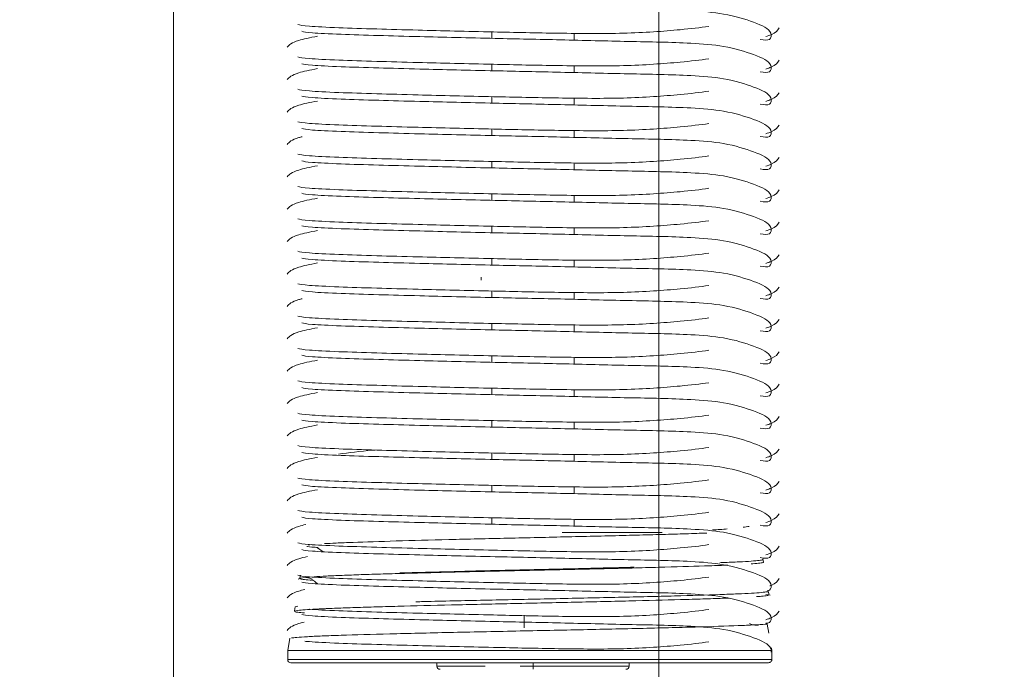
# Model space of a CAD drawing. Header units: millimetres. Extents: x 16720 to 74016, y 25810 to 81213.
# Tile 54 of 256: x 32332 to 32363, y 30579 to 30599. Entities that reach past the tile are written whole.
import ezdxf

# ---------------------------------------------------------------- set-up
doc = ezdxf.new("R2010")
doc.units = ezdxf.units.MM
doc.linetypes.add('DASHDOTX2', pattern=[50.8, 25.4, -12.7, 0, -12.7])
for name, color, linetype, lineweight in [('_OŚ', 165, 'DASHDOTX2', 9), ('_STOLARKA', 150, 'Continuous', 18), ('_WIDOKOWE', 252, 'Continuous', 9), ('_WYMIAR', 151, 'Continuous', 9), ('_WYPOSAŻENIE', 157, 'Continuous', 5)]:
    doc.layers.add(name, color=color, linetype=linetype, lineweight=lineweight)

# ---------------------------------------------------------------- blocks, each defined once
blk = doc.blocks.new('rampa załadunkowa')
at = {"layer": '_WIDOKOWE'}
for points in [[(-100, 0), (100, 0), (100, -40), (-100, -40)], [(100, -40), (-100, -40), (-100, -285), (100, -285)]]:
    blk.add_lwpolyline(points, close=True, dxfattribs=at)
blk = doc.blocks.new('brama 3m')
at = {"layer": '_STOLARKA'}
blk.add_lwpolyline([(150, -5), (-150, -5), (-150, 0), (150, 0)], close=True, dxfattribs=at)
at = {"layer": '_WYPOSAŻENIE', "linetype": 'Continuous'}
for p, q in [((21.791, -23.346), (21.791, -8.625)), ((21.891, -23.474), (21.891, -8.525)), ((21.891, -8.525), (22.171, -8.525)), ((22.171, -23.474), (22.171, -8.525)), ((22.171, -8.525), (22.548, -8.589)), ((23.393, -8.732), (23.519, -8.753)), ((24.403, -8.903), (24.501, -8.919)), ((21.691, -13.13), (21.791, -13.13)), ((21.691, -13.13), (21.691, -14.623)), ((26.069, -14.83), (26.269, -14.83)), ((27.069, -14.83), (27.269, -14.83)), ((28.069, -14.83), (28.269, -14.83)), ((29.069, -14.83), (29.269, -14.83)), ((30.069, -14.83), (30.269, -14.83)), ((31.069, -14.83), (31.269, -14.83)), ((32.069, -14.83), (32.269, -14.83)), ((33.069, -14.83), (33.269, -14.83)), ((34.069, -14.83), (34.269, -14.83)), ((35.069, -14.83), (35.269, -14.83)), ((36.069, -14.83), (36.269, -14.83)), ((37.069, -14.83), (37.269, -14.83)), ((38.069, -14.83), (38.269, -14.83)), ((39.069, -14.83), (39.269, -14.83)), ((40.069, -14.83), (40.269, -14.83)), ((41.069, -14.83), (41.269, -14.83)), ((21.691, -15.7), (21.691, -16.1)), ((21.591, -16.1), (21.691, -16.1)), ((21.691, -16.1), (21.791, -16.1)), ((21.691, -16.1), (21.691, -19.07)), ((23.265, -15.823), (22.876, -15.823)), ((25.811, -20.089), (25.811, -16.996)), ((26.228, -17.37), (26.013, -17.37)), ((27.228, -17.37), (27.013, -17.37)), ((28.228, -17.37), (28.013, -17.37)), ((29.228, -17.37), (29.013, -17.37)), ((30.228, -17.37), (30.013, -17.37)), ((31.228, -17.37), (31.013, -17.37)), ((32.228, -17.37), (32.013, -17.37)), ((33.228, -17.37), (33.013, -17.37)), ((34.228, -17.37), (34.013, -17.37)), ((35.228, -17.37), (35.013, -17.37)), ((36.228, -17.37), (36.013, -17.37)), ((37.228, -17.37), (37.013, -17.37)), ((38.228, -17.37), (38.013, -17.37)), ((39.228, -17.37), (39.013, -17.37)), ((40.228, -17.37), (40.013, -17.37)), ((41.228, -17.37), (41.013, -17.37)), ((21.691, -19.07), (21.791, -19.07)), ((22.989, -23.331), (22.71, -23.38)), ((23.901, -23.285), (23.878, -23.417)), ((23.997, -23.366), (23.905, -23.382)), ((24.997, -23.197), (24.901, -23.213)), ((22.171, -23.474), (21.891, -23.474)), ((22.255, -23.459), (22.171, -23.474))]:
    blk.add_line(p, q, dxfattribs=at)
for centre, radius, start, end in [((21.891, -8.625), 0.1, 90, 180), ((23.906, -9.064), 0.519, 334.865, 355.9927), ((23.906, -9.064), 0.519, 15.0866, 24.5327), ((23.917, -9.053), 0.495, 310.3474, 334.2086), ((21.691, -13.23), 0.1, 90, 180), ((21.691, -18.97), 0.1, 180, 270)]:
    blk.add_arc(centre, radius, start, end, dxfattribs=at)
for points, knots in [([(22.794, -8.512), (22.869, -8.57), (22.948, -8.652), (23.034, -8.972), (23.049, -9.033)], [0, 0, 0, 0, 0.1038127, 0.1253083, 0.1253083, 0.1253083, 0.1253083]), ([(23.794, -8.512), (23.869, -8.57), (23.95, -8.654), (24.038, -8.985), (24.055, -9.055)], [0, 0, 0, 0, 0.1038127, 0.1278558, 0.1278558, 0.1278558, 0.1278558]), ([(24.794, -8.512), (24.869, -8.57), (24.955, -8.66), (25.05, -9.032), (25.073, -9.136)], [0, 0, 0, 0, 0.1038127, 0.1366734, 0.1366734, 0.1366734, 0.1366734]), ([(25.794, -8.512), (25.869, -8.57), (25.952, -8.656), (26.042, -9.001), (26.061, -9.083)], [0, 0, 0, 0, 0.1038127, 0.1309417, 0.1309417, 0.1309417, 0.1309417]), ([(26.794, -8.512), (26.869, -8.57), (26.974, -8.679), (27.091, -9.205), (27.135, -9.447)], [0, 0, 0, 0, 0.1038127, 0.1660918, 0.1660918, 0.1660918, 0.1660918]), ([(27.794, -8.512), (27.869, -8.57), (27.974, -8.679), (28.091, -9.205), (28.135, -9.447)], [0, 0, 0, 0, 0.1038127, 0.1660918, 0.1660918, 0.1660918, 0.1660918]), ([(28.794, -8.512), (28.869, -8.57), (28.974, -8.679), (29.091, -9.205), (29.135, -9.447)], [0, 0, 0, 0, 0.1038127, 0.1660918, 0.1660918, 0.1660918, 0.1660918]), ([(29.794, -8.512), (29.869, -8.57), (29.974, -8.679), (30.091, -9.205), (30.135, -9.447)], [0, 0, 0, 0, 0.1038127, 0.1660918, 0.1660918, 0.1660918, 0.1660918]), ([(30.794, -8.512), (30.869, -8.57), (30.974, -8.679), (31.091, -9.205), (31.135, -9.447)], [0, 0, 0, 0, 0.1038127, 0.1660918, 0.1660918, 0.1660918, 0.1660918]), ([(31.794, -8.512), (31.869, -8.57), (31.974, -8.679), (32.091, -9.205), (32.135, -9.447)], [0, 0, 0, 0, 0.1038127, 0.1660918, 0.1660918, 0.1660918, 0.1660918]), ([(32.794, -8.512), (32.869, -8.57), (32.943, -8.647), (33.023, -8.932), (33.033, -8.967)], [0, 0, 0, 0, 0.1038127, 0.1172107, 0.1172107, 0.1172107, 0.1172107]), ([(33.794, -8.512), (33.869, -8.57), (33.974, -8.679), (34.091, -9.205), (34.135, -9.447)], [0, 0, 0, 0, 0.1038127, 0.1660918, 0.1660918, 0.1660918, 0.1660918]), ([(34.794, -8.512), (34.869, -8.57), (34.974, -8.679), (35.091, -9.205), (35.135, -9.447)], [0, 0, 0, 0, 0.1038127, 0.1660918, 0.1660918, 0.1660918, 0.1660918]), ([(35.794, -8.512), (35.869, -8.57), (35.974, -8.679), (36.091, -9.205), (36.135, -9.447)], [0, 0, 0, 0, 0.1038127, 0.1660918, 0.1660918, 0.1660918, 0.1660918]), ([(36.794, -8.512), (36.869, -8.57), (36.974, -8.679), (37.091, -9.205), (37.135, -9.447)], [0, 0, 0, 0, 0.1038127, 0.1660918, 0.1660918, 0.1660918, 0.1660918]), ([(37.794, -8.512), (37.869, -8.57), (37.943, -8.647), (38.023, -8.932), (38.033, -8.967)], [0, 0, 0, 0, 0.1038127, 0.1172107, 0.1172107, 0.1172107, 0.1172107]), ([(38.794, -8.512), (38.869, -8.57), (38.974, -8.679), (39.091, -9.205), (39.135, -9.447)], [0, 0, 0, 0, 0.1038127, 0.1660918, 0.1660918, 0.1660918, 0.1660918]), ([(39.794, -8.512), (39.869, -8.57), (39.974, -8.679), (40.091, -9.205), (40.135, -9.447)], [0, 0, 0, 0, 0.1038127, 0.1660918, 0.1660918, 0.1660918, 0.1660918]), ([(40.794, -8.512), (40.869, -8.57), (40.974, -8.679), (41.091, -9.205), (41.135, -9.447)], [0, 0, 0, 0, 0.1038127, 0.1660918, 0.1660918, 0.1660918, 0.1660918]), ([(22.989, -23.331), (22.982, -23.251), (22.975, -23.148), (22.96, -22.894), (22.953, -22.743), (22.931, -22.225), (22.916, -21.802), (22.895, -21.05), (22.887, -20.781), (22.873, -20.22), (22.866, -19.926), (22.851, -19.311), (22.844, -18.988), (22.829, -18.331), (22.822, -17.997), (22.808, -17.317), (22.8, -16.971), (22.786, -16.268), (22.779, -15.918), (22.764, -15.223), (22.757, -14.879), (22.742, -14.194), (22.735, -13.853), (22.721, -13.196), (22.714, -12.878), (22.699, -12.263), (22.692, -11.963), (22.67, -11.11), (22.656, -10.61), (22.634, -9.961), (22.627, -9.764), (22.613, -9.416), (22.606, -9.264), (22.591, -9.003), (22.584, -8.893), (22.57, -8.737), (22.564, -8.683), (22.558, -8.646)], [0, 0, 0, 0, 0.03125, 0.03125, 0.0625, 0.0625, 0.125, 0.125, 0.15625, 0.15625, 0.1875, 0.1875, 0.21875, 0.21875, 0.25, 0.25, 0.28125, 0.28125, 0.3125, 0.3125, 0.34375, 0.34375, 0.375, 0.375, 0.40625, 0.40625, 0.4375, 0.4375, 0.5, 0.5, 0.53125, 0.53125, 0.5625, 0.5625, 0.59375, 0.59375, 0.6203289, 0.6203289, 0.6203289, 0.6203289]), ([(23.332, -9.043), (23.339, -8.959), (23.345, -8.892), (23.356, -8.802), (23.362, -8.772), (23.367, -8.753)], [0.07862897, 0.07862897, 0.07862897, 0.07862897, 0.0859375, 0.0859375, 0.0916913, 0.0916913, 0.0916913, 0.0916913]), ([(23.382, -8.73), (23.392, -8.737), (23.403, -8.789), (23.42, -8.95), (23.427, -9.034), (23.44, -9.239), (23.447, -9.359), (23.461, -9.635), (23.468, -9.791), (23.482, -10.14), (23.488, -10.33), (23.502, -10.738), (23.509, -10.956), (23.523, -11.42), (23.53, -11.669), (23.55, -12.444), (23.564, -12.996), (23.585, -13.879), (23.591, -14.183), (23.605, -14.791), (23.612, -15.098), (23.632, -16.026), (23.647, -16.662), (23.667, -17.581), (23.674, -17.884), (23.688, -18.48), (23.695, -18.777), (23.715, -19.633), (23.729, -20.163), (23.75, -20.896), (23.757, -21.129), (23.77, -21.561), (23.777, -21.762), (23.787, -22.015), (23.789, -22.082), (23.792, -22.146)], [0.097556, 0.097556, 0.097556, 0.097556, 0.109375, 0.109375, 0.1171875, 0.1171875, 0.125, 0.125, 0.1328125, 0.1328125, 0.140625, 0.140625, 0.1484375, 0.1484375, 0.15625, 0.15625, 0.171875, 0.171875, 0.1796875, 0.1796875, 0.1875, 0.1875, 0.203125, 0.203125, 0.2109375, 0.2109375, 0.21875, 0.21875, 0.234375, 0.234375, 0.2421875, 0.2421875, 0.25, 0.25, 0.2528903, 0.2528903, 0.2528903, 0.2528903]), ([(23.537, -8.84), (23.531, -8.8), (23.525, -8.773), (23.52, -8.761), (23.52, -8.761), (23.52, -8.761)], [0.821974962, 0.821974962, 0.821974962, 0.821974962, 0.828125, 0.828125, 0.828127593, 0.828127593, 0.828127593, 0.828127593]), ([(23.286, -8.963), (23.269, -9.02), (23.242, -9.148), (23.195, -10.063), (23.158, -11.243), (23.116, -12.824), (23.069, -14.767), (23.024, -17.005), (22.968, -19.127), (22.947, -20.722), (22.843, -22.077), (22.548, -23.004), (22.347, -23.44), (22.158, -23.458), (22.123, -23.451)], [0.0012472, 0.0012472, 0.0012472, 0.0012472, 0.0974026, 0.1862933, 0.2634889, 0.3317397, 0.4390534, 0.5275024, 0.6217193, 0.7212039, 0.7786993, 0.8456033, 0.9199707, 0.9396248, 0.9396248, 0.9396248, 0.9396248]), ([(22.44, -21.526), (22.399, -21.259), (22.314, -20.497), (22.204, -18.965), (22.223, -16.938), (22.271, -14.705), (22.317, -12.773), (22.36, -11.185), (22.398, -9.993), (22.434, -9.307), (22.454, -9.095), (22.458, -9.054)], [0.2044578, 0.2044578, 0.2044578, 0.2044578, 0.2654214, 0.3635229, 0.4584069, 0.5482707, 0.6585292, 0.7285227, 0.8078598, 0.8993998, 0.9266479, 0.9266479, 0.9266479, 0.9266479]), ([(24.286, -8.963), (24.269, -9.02), (24.242, -9.148), (24.195, -10.063), (24.158, -11.243), (24.116, -12.824), (24.069, -14.767), (24.024, -17.005), (23.968, -19.127), (23.947, -20.722), (23.843, -22.077), (23.548, -23.004), (23.321, -23.495), (23.031, -23.447), (23.016, -23.331), (23.018, -23.284)], [0.0012472, 0.0012472, 0.0012472, 0.0012472, 0.0974026, 0.1862933, 0.2634889, 0.3317397, 0.4390534, 0.5275024, 0.6217193, 0.7212039, 0.7786993, 0.8456033, 0.9199707, 0.9597928, 0.9791957, 0.9791957, 0.9791957, 0.9791957]), ([(25.286, -8.963), (25.269, -9.02), (25.242, -9.148), (25.195, -10.063), (25.158, -11.243), (25.116, -12.824), (25.069, -14.767), (25.024, -17.005), (24.968, -19.127), (24.947, -20.722), (24.843, -22.077), (24.548, -23.004), (24.321, -23.495), (24.05, -23.45), (24.023, -23.361), (24.02, -23.339)], [0.0012472, 0.0012472, 0.0012472, 0.0012472, 0.0974026, 0.1862933, 0.2634889, 0.3317397, 0.4390534, 0.5275024, 0.6217193, 0.7212039, 0.7786993, 0.8456033, 0.9199707, 0.9597928, 0.9708553, 0.9708553, 0.9708553, 0.9708553]), ([(24.44, -21.526), (24.399, -21.259), (24.314, -20.497), (24.204, -18.965), (24.223, -16.938), (24.271, -14.705), (24.317, -12.773), (24.36, -11.185), (24.398, -9.993), (24.447, -9.053), (24.477, -8.909), (24.496, -8.839)], [0.2044578, 0.2044578, 0.2044578, 0.2044578, 0.2654214, 0.3635229, 0.4584069, 0.5482707, 0.6585292, 0.7285227, 0.8078598, 0.8993998, 1, 1, 1, 1]), ([(24.343, -9.26), (24.344, -9.246), (24.345, -9.231), (24.353, -9.125), (24.36, -9.053), (24.374, -8.95), (24.381, -8.918), (24.395, -8.894), (24.402, -8.903), (24.423, -8.99), (24.436, -9.127), (24.458, -9.451), (24.465, -9.58), (24.478, -9.869), (24.485, -10.031), (24.499, -10.389), (24.506, -10.585), (24.521, -11.011), (24.527, -11.237), (24.541, -11.713), (24.548, -11.964), (24.562, -12.49), (24.57, -12.768), (24.59, -13.617), (24.604, -14.209), (24.633, -15.448), (24.646, -16.071), (24.668, -17.002), (24.675, -17.315), (24.689, -17.926), (24.696, -18.224), (24.71, -18.808), (24.717, -19.093), (24.731, -19.649), (24.738, -19.919), (24.759, -20.683), (24.773, -21.14), (24.794, -21.755), (24.802, -21.946), (24.809, -22.117)], [0.4597538, 0.4597538, 0.4597538, 0.4597538, 0.4609375, 0.4609375, 0.46875, 0.46875, 0.4765625, 0.4765625, 0.484375, 0.484375, 0.5, 0.5, 0.5078125, 0.5078125, 0.515625, 0.515625, 0.5234375, 0.5234375, 0.53125, 0.53125, 0.5390625, 0.5390625, 0.546875, 0.546875, 0.5625, 0.5625, 0.578125, 0.578125, 0.5859375, 0.5859375, 0.59375, 0.59375, 0.6015625, 0.6015625, 0.609375, 0.609375, 0.625, 0.625, 0.6331074, 0.6331074, 0.6331074, 0.6331074]), ([(26.286, -8.963), (26.269, -9.02), (26.242, -9.148), (26.195, -10.063), (26.158, -11.243), (26.116, -12.824), (26.069, -14.767), (26.024, -17.005), (25.968, -19.127), (25.947, -20.722), (25.843, -22.077), (25.548, -23.004), (25.321, -23.495), (24.986, -23.44), (25.02, -23.237), (25.038, -23.112)], [0.0012472, 0.0012472, 0.0012472, 0.0012472, 0.0974026, 0.1862933, 0.2634889, 0.3317397, 0.4390534, 0.5275024, 0.6217193, 0.7212039, 0.7786993, 0.8456033, 0.9199707, 0.9597928, 1, 1, 1, 1]), ([(25.44, -21.526), (25.399, -21.259), (25.314, -20.497), (25.204, -18.965), (25.223, -16.938), (25.271, -14.705), (25.317, -12.773), (25.36, -11.185), (25.398, -9.993), (25.447, -9.053), (25.477, -8.909), (25.496, -8.839)], [0.2044578, 0.2044578, 0.2044578, 0.2044578, 0.2654214, 0.3635229, 0.4584069, 0.5482707, 0.6585292, 0.7285227, 0.8078598, 0.8993998, 1, 1, 1, 1]), ([(25.35, -9.465), (25.361, -9.313), (25.371, -9.205), (25.383, -9.133), (25.384, -9.127), (25.385, -9.12)], [0.8322297, 0.8322297, 0.8322297, 0.8322297, 0.84375, 0.84375, 0.84509222, 0.84509222, 0.84509222, 0.84509222]), ([(27.286, -8.963), (27.269, -9.02), (27.242, -9.148), (27.195, -10.063), (27.158, -11.243), (27.116, -12.824), (27.069, -14.767), (27.024, -17.005), (26.968, -19.127), (26.947, -20.722), (26.843, -22.077), (26.548, -23.004), (26.321, -23.495), (25.986, -23.44), (26.02, -23.237), (26.038, -23.112)], [0.0012472, 0.0012472, 0.0012472, 0.0012472, 0.0974026, 0.1862933, 0.2634889, 0.3317397, 0.4390534, 0.5275024, 0.6217193, 0.7212039, 0.7786993, 0.8456033, 0.9199707, 0.9597928, 1, 1, 1, 1]), ([(26.44, -21.526), (26.399, -21.259), (26.314, -20.497), (26.204, -18.965), (26.223, -16.938), (26.271, -14.705), (26.317, -12.773), (26.36, -11.185), (26.398, -9.993), (26.447, -9.053), (26.477, -8.909), (26.496, -8.839)], [0.2044578, 0.2044578, 0.2044578, 0.2044578, 0.2654214, 0.3635229, 0.4584069, 0.5482707, 0.6585292, 0.7285227, 0.8078598, 0.8993998, 1, 1, 1, 1]), ([(28.286, -8.963), (28.269, -9.02), (28.242, -9.148), (28.195, -10.063), (28.158, -11.243), (28.116, -12.824), (28.069, -14.767), (28.024, -17.005), (27.968, -19.127), (27.947, -20.722), (27.843, -22.077), (27.548, -23.004), (27.321, -23.495), (26.986, -23.44), (27.02, -23.237), (27.038, -23.112)], [0.0012472, 0.0012472, 0.0012472, 0.0012472, 0.0974026, 0.1862933, 0.2634889, 0.3317397, 0.4390534, 0.5275024, 0.6217193, 0.7212039, 0.7786993, 0.8456033, 0.9199707, 0.9597928, 1, 1, 1, 1]), ([(27.44, -21.526), (27.399, -21.259), (27.314, -20.497), (27.204, -18.965), (27.223, -16.938), (27.271, -14.705), (27.317, -12.773), (27.36, -11.185), (27.398, -9.993), (27.447, -9.053), (27.477, -8.909), (27.496, -8.839)], [0.2044578, 0.2044578, 0.2044578, 0.2044578, 0.2654214, 0.3635229, 0.4584069, 0.5482707, 0.6585292, 0.7285227, 0.8078598, 0.8993998, 1, 1, 1, 1]), ([(29.286, -8.963), (29.269, -9.02), (29.242, -9.148), (29.195, -10.063), (29.158, -11.243), (29.116, -12.824), (29.069, -14.767), (29.024, -17.005), (28.968, -19.127), (28.947, -20.722), (28.843, -22.077), (28.548, -23.004), (28.321, -23.495), (27.986, -23.44), (28.02, -23.237), (28.038, -23.112)], [0.0012472, 0.0012472, 0.0012472, 0.0012472, 0.0974026, 0.1862933, 0.2634889, 0.3317397, 0.4390534, 0.5275024, 0.6217193, 0.7212039, 0.7786993, 0.8456033, 0.9199707, 0.9597928, 1, 1, 1, 1]), ([(28.44, -21.526), (28.399, -21.259), (28.314, -20.497), (28.204, -18.965), (28.223, -16.938), (28.271, -14.705), (28.317, -12.773), (28.36, -11.185), (28.398, -9.993), (28.447, -9.053), (28.477, -8.909), (28.496, -8.839)], [0.2044578, 0.2044578, 0.2044578, 0.2044578, 0.2654214, 0.3635229, 0.4584069, 0.5482707, 0.6585292, 0.7285227, 0.8078598, 0.8993998, 1, 1, 1, 1]), ([(30.286, -8.963), (30.269, -9.02), (30.242, -9.148), (30.195, -10.063), (30.158, -11.243), (30.116, -12.824), (30.069, -14.767), (30.024, -17.005), (29.968, -19.127), (29.947, -20.722), (29.843, -22.077), (29.548, -23.004), (29.321, -23.495), (28.986, -23.44), (29.02, -23.237), (29.038, -23.112)], [0.0012472, 0.0012472, 0.0012472, 0.0012472, 0.0974026, 0.1862933, 0.2634889, 0.3317397, 0.4390534, 0.5275024, 0.6217193, 0.7212039, 0.7786993, 0.8456033, 0.9199707, 0.9597928, 1, 1, 1, 1]), ([(29.44, -21.526), (29.399, -21.259), (29.314, -20.497), (29.204, -18.965), (29.223, -16.938), (29.271, -14.705), (29.317, -12.773), (29.36, -11.185), (29.398, -9.993), (29.447, -9.053), (29.477, -8.909), (29.496, -8.839)], [0.2044578, 0.2044578, 0.2044578, 0.2044578, 0.2654214, 0.3635229, 0.4584069, 0.5482707, 0.6585292, 0.7285227, 0.8078598, 0.8993998, 1, 1, 1, 1]), ([(31.286, -8.963), (31.269, -9.02), (31.242, -9.148), (31.195, -10.063), (31.158, -11.243), (31.116, -12.824), (31.069, -14.767), (31.024, -17.005), (30.968, -19.127), (30.947, -20.722), (30.843, -22.077), (30.548, -23.004), (30.321, -23.495), (29.986, -23.44), (30.02, -23.237), (30.038, -23.112)], [0.0012472, 0.0012472, 0.0012472, 0.0012472, 0.0974026, 0.1862933, 0.2634889, 0.3317397, 0.4390534, 0.5275024, 0.6217193, 0.7212039, 0.7786993, 0.8456033, 0.9199707, 0.9597928, 1, 1, 1, 1]), ([(30.44, -21.526), (30.399, -21.259), (30.314, -20.497), (30.204, -18.965), (30.223, -16.938), (30.271, -14.705), (30.317, -12.773), (30.36, -11.185), (30.398, -9.993), (30.447, -9.053), (30.477, -8.909), (30.496, -8.839)], [0.2044578, 0.2044578, 0.2044578, 0.2044578, 0.2654214, 0.3635229, 0.4584069, 0.5482707, 0.6585292, 0.7285227, 0.8078598, 0.8993998, 1, 1, 1, 1]), ([(32.286, -8.963), (32.269, -9.02), (32.242, -9.148), (32.195, -10.063), (32.158, -11.243), (32.116, -12.824), (32.069, -14.767), (32.024, -17.005), (31.968, -19.127), (31.947, -20.722), (31.843, -22.077), (31.548, -23.004), (31.321, -23.495), (30.986, -23.44), (31.02, -23.237), (31.038, -23.112)], [0.0012472, 0.0012472, 0.0012472, 0.0012472, 0.0974026, 0.1862933, 0.2634889, 0.3317397, 0.4390534, 0.5275024, 0.6217193, 0.7212039, 0.7786993, 0.8456033, 0.9199707, 0.9597928, 1, 1, 1, 1]), ([(31.44, -21.526), (31.399, -21.259), (31.314, -20.497), (31.204, -18.965), (31.223, -16.938), (31.271, -14.705), (31.317, -12.773), (31.36, -11.185), (31.398, -9.993), (31.447, -9.053), (31.477, -8.909), (31.496, -8.839)], [0.2044578, 0.2044578, 0.2044578, 0.2044578, 0.2654214, 0.3635229, 0.4584069, 0.5482707, 0.6585292, 0.7285227, 0.8078598, 0.8993998, 1, 1, 1, 1]), ([(33.286, -8.963), (33.269, -9.02), (33.242, -9.148), (33.195, -10.063), (33.158, -11.243), (33.116, -12.824), (33.069, -14.767), (33.024, -17.005), (32.968, -19.127), (32.947, -20.722), (32.843, -22.077), (32.548, -23.004), (32.321, -23.495), (31.986, -23.44), (32.02, -23.237), (32.038, -23.112)], [0.0012472, 0.0012472, 0.0012472, 0.0012472, 0.0974026, 0.1862933, 0.2634889, 0.3317397, 0.4390534, 0.5275024, 0.6217193, 0.7212039, 0.7786993, 0.8456033, 0.9199707, 0.9597928, 1, 1, 1, 1]), ([(32.44, -21.526), (32.399, -21.259), (32.314, -20.497), (32.204, -18.965), (32.223, -16.938), (32.271, -14.705), (32.317, -12.773), (32.36, -11.185), (32.398, -9.993), (32.447, -9.053), (32.477, -8.909), (32.496, -8.839)], [0.2044578, 0.2044578, 0.2044578, 0.2044578, 0.2654214, 0.3635229, 0.4584069, 0.5482707, 0.6585292, 0.7285227, 0.8078598, 0.8993998, 1, 1, 1, 1]), ([(34.286, -8.963), (34.269, -9.02), (34.242, -9.148), (34.195, -10.063), (34.158, -11.243), (34.116, -12.824), (34.069, -14.767), (34.024, -17.005), (33.968, -19.127), (33.947, -20.722), (33.843, -22.077), (33.548, -23.004), (33.321, -23.495), (32.986, -23.44), (33.02, -23.237), (33.038, -23.112)], [0.0012472, 0.0012472, 0.0012472, 0.0012472, 0.0974026, 0.1862933, 0.2634889, 0.3317397, 0.4390534, 0.5275024, 0.6217193, 0.7212039, 0.7786993, 0.8456033, 0.9199707, 0.9597928, 1, 1, 1, 1]), ([(33.44, -21.526), (33.399, -21.259), (33.314, -20.497), (33.204, -18.965), (33.223, -16.938), (33.271, -14.705), (33.317, -12.773), (33.36, -11.185), (33.398, -9.993), (33.447, -9.053), (33.477, -8.909), (33.496, -8.839)], [0.2044578, 0.2044578, 0.2044578, 0.2044578, 0.2654214, 0.3635229, 0.4584069, 0.5482707, 0.6585292, 0.7285227, 0.8078598, 0.8993998, 1, 1, 1, 1]), ([(35.286, -8.963), (35.269, -9.02), (35.242, -9.148), (35.195, -10.063), (35.158, -11.243), (35.116, -12.824), (35.069, -14.767), (35.024, -17.005), (34.968, -19.127), (34.947, -20.722), (34.843, -22.077), (34.548, -23.004), (34.321, -23.495), (33.986, -23.44), (34.02, -23.237), (34.038, -23.112)], [0.0012472, 0.0012472, 0.0012472, 0.0012472, 0.0974026, 0.1862933, 0.2634889, 0.3317397, 0.4390534, 0.5275024, 0.6217193, 0.7212039, 0.7786993, 0.8456033, 0.9199707, 0.9597928, 1, 1, 1, 1]), ([(34.44, -21.526), (34.399, -21.259), (34.314, -20.497), (34.204, -18.965), (34.223, -16.938), (34.271, -14.705), (34.317, -12.773), (34.36, -11.185), (34.398, -9.993), (34.447, -9.053), (34.477, -8.909), (34.496, -8.839)], [0.2044578, 0.2044578, 0.2044578, 0.2044578, 0.2654214, 0.3635229, 0.4584069, 0.5482707, 0.6585292, 0.7285227, 0.8078598, 0.8993998, 1, 1, 1, 1]), ([(36.286, -8.963), (36.269, -9.02), (36.242, -9.148), (36.195, -10.063), (36.158, -11.243), (36.116, -12.824), (36.069, -14.767), (36.024, -17.005), (35.968, -19.127), (35.947, -20.722), (35.843, -22.077), (35.548, -23.004), (35.321, -23.495), (34.986, -23.44), (35.02, -23.237), (35.038, -23.112)], [0.0012472, 0.0012472, 0.0012472, 0.0012472, 0.0974026, 0.1862933, 0.2634889, 0.3317397, 0.4390534, 0.5275024, 0.6217193, 0.7212039, 0.7786993, 0.8456033, 0.9199707, 0.9597928, 1, 1, 1, 1]), ([(35.44, -21.526), (35.399, -21.259), (35.314, -20.497), (35.204, -18.965), (35.223, -16.938), (35.271, -14.705), (35.317, -12.773), (35.36, -11.185), (35.398, -9.993), (35.447, -9.053), (35.477, -8.909), (35.496, -8.839)], [0.2044578, 0.2044578, 0.2044578, 0.2044578, 0.2654214, 0.3635229, 0.4584069, 0.5482707, 0.6585292, 0.7285227, 0.8078598, 0.8993998, 1, 1, 1, 1]), ([(37.286, -8.963), (37.269, -9.02), (37.242, -9.148), (37.195, -10.063), (37.158, -11.243), (37.116, -12.824), (37.069, -14.767), (37.024, -17.005), (36.968, -19.127), (36.947, -20.722), (36.843, -22.077), (36.548, -23.004), (36.321, -23.495), (35.986, -23.44), (36.02, -23.237), (36.038, -23.112)], [0.0012472, 0.0012472, 0.0012472, 0.0012472, 0.0974026, 0.1862933, 0.2634889, 0.3317397, 0.4390534, 0.5275024, 0.6217193, 0.7212039, 0.7786993, 0.8456033, 0.9199707, 0.9597928, 1, 1, 1, 1]), ([(36.44, -21.526), (36.399, -21.259), (36.314, -20.497), (36.204, -18.965), (36.223, -16.938), (36.271, -14.705), (36.317, -12.773), (36.36, -11.185), (36.398, -9.993), (36.447, -9.053), (36.477, -8.909), (36.496, -8.839)], [0.2044578, 0.2044578, 0.2044578, 0.2044578, 0.2654214, 0.3635229, 0.4584069, 0.5482707, 0.6585292, 0.7285227, 0.8078598, 0.8993998, 1, 1, 1, 1]), ([(38.286, -8.963), (38.269, -9.02), (38.242, -9.148), (38.195, -10.063), (38.158, -11.243), (38.116, -12.824), (38.069, -14.767), (38.024, -17.005), (37.968, -19.127), (37.947, -20.722), (37.843, -22.077), (37.548, -23.004), (37.321, -23.495), (36.986, -23.44), (37.02, -23.237), (37.038, -23.112)], [0.0012472, 0.0012472, 0.0012472, 0.0012472, 0.0974026, 0.1862933, 0.2634889, 0.3317397, 0.4390534, 0.5275024, 0.6217193, 0.7212039, 0.7786993, 0.8456033, 0.9199707, 0.9597928, 1, 1, 1, 1]), ([(37.44, -21.526), (37.399, -21.259), (37.314, -20.497), (37.204, -18.965), (37.223, -16.938), (37.271, -14.705), (37.317, -12.773), (37.36, -11.185), (37.398, -9.993), (37.447, -9.053), (37.477, -8.909), (37.496, -8.839)], [0.2044578, 0.2044578, 0.2044578, 0.2044578, 0.2654214, 0.3635229, 0.4584069, 0.5482707, 0.6585292, 0.7285227, 0.8078598, 0.8993998, 1, 1, 1, 1]), ([(39.286, -8.963), (39.269, -9.02), (39.242, -9.148), (39.195, -10.063), (39.158, -11.243), (39.116, -12.824), (39.069, -14.767), (39.024, -17.005), (38.968, -19.127), (38.947, -20.722), (38.843, -22.077), (38.548, -23.004), (38.321, -23.495), (37.986, -23.44), (38.02, -23.237), (38.038, -23.112)], [0.0012472, 0.0012472, 0.0012472, 0.0012472, 0.0974026, 0.1862933, 0.2634889, 0.3317397, 0.4390534, 0.5275024, 0.6217193, 0.7212039, 0.7786993, 0.8456033, 0.9199707, 0.9597928, 1, 1, 1, 1]), ([(38.44, -21.526), (38.399, -21.259), (38.314, -20.497), (38.204, -18.965), (38.223, -16.938), (38.271, -14.705), (38.317, -12.773), (38.36, -11.185), (38.398, -9.993), (38.447, -9.053), (38.477, -8.909), (38.496, -8.839)], [0.2044578, 0.2044578, 0.2044578, 0.2044578, 0.2654214, 0.3635229, 0.4584069, 0.5482707, 0.6585292, 0.7285227, 0.8078598, 0.8993998, 1, 1, 1, 1]), ([(40.286, -8.963), (40.269, -9.02), (40.242, -9.148), (40.195, -10.063), (40.158, -11.243), (40.116, -12.824), (40.069, -14.767), (40.024, -17.005), (39.968, -19.127), (39.947, -20.722), (39.843, -22.077), (39.548, -23.004), (39.321, -23.495), (38.986, -23.44), (39.02, -23.237), (39.038, -23.112)], [0.0012472, 0.0012472, 0.0012472, 0.0012472, 0.0974026, 0.1862933, 0.2634889, 0.3317397, 0.4390534, 0.5275024, 0.6217193, 0.7212039, 0.7786993, 0.8456033, 0.9199707, 0.9597928, 1, 1, 1, 1]), ([(39.44, -21.526), (39.399, -21.259), (39.314, -20.497), (39.204, -18.965), (39.223, -16.938), (39.271, -14.705), (39.317, -12.773), (39.36, -11.185), (39.398, -9.993), (39.447, -9.053), (39.477, -8.909), (39.496, -8.839)], [0.2044578, 0.2044578, 0.2044578, 0.2044578, 0.2654214, 0.3635229, 0.4584069, 0.5482707, 0.6585292, 0.7285227, 0.8078598, 0.8993998, 1, 1, 1, 1]), ([(41.286, -8.963), (41.269, -9.02), (41.242, -9.148), (41.195, -10.063), (41.158, -11.243), (41.116, -12.824), (41.069, -14.767), (41.024, -17.005), (40.968, -19.127), (40.947, -20.722), (40.843, -22.077), (40.548, -23.004), (40.321, -23.495), (39.986, -23.44), (40.02, -23.237), (40.038, -23.112)], [0.0012472, 0.0012472, 0.0012472, 0.0012472, 0.0974026, 0.1862933, 0.2634889, 0.3317397, 0.4390534, 0.5275024, 0.6217193, 0.7212039, 0.7786993, 0.8456033, 0.9199707, 0.9597928, 1, 1, 1, 1]), ([(40.44, -21.526), (40.399, -21.259), (40.314, -20.497), (40.204, -18.965), (40.223, -16.938), (40.271, -14.705), (40.317, -12.773), (40.36, -11.185), (40.398, -9.993), (40.447, -9.053), (40.477, -8.909), (40.496, -8.839)], [0.2044578, 0.2044578, 0.2044578, 0.2044578, 0.2654214, 0.3635229, 0.4584069, 0.5482707, 0.6585292, 0.7285227, 0.8078598, 0.8993998, 1, 1, 1, 1]), ([(42.286, -8.963), (42.269, -9.02), (42.242, -9.148), (42.195, -10.063), (42.158, -11.243), (42.116, -12.824), (42.069, -14.767), (42.024, -17.005), (41.968, -19.127), (41.947, -20.722), (41.843, -22.077), (41.548, -23.004), (41.321, -23.495), (40.986, -23.44), (41.02, -23.237), (41.038, -23.112)], [0.0012472, 0.0012472, 0.0012472, 0.0012472, 0.0974026, 0.1862933, 0.2634889, 0.3317397, 0.4390534, 0.5275024, 0.6217193, 0.7212039, 0.7786993, 0.8456033, 0.9199707, 0.9597928, 1, 1, 1, 1]), ([(41.44, -21.526), (41.399, -21.259), (41.314, -20.497), (41.204, -18.965), (41.223, -16.938), (41.271, -14.705), (41.317, -12.773), (41.36, -11.185), (41.398, -9.993), (41.447, -9.053), (41.477, -8.909), (41.496, -8.839)], [0.2044578, 0.2044578, 0.2044578, 0.2044578, 0.2654214, 0.3635229, 0.4584069, 0.5482707, 0.6585292, 0.7285227, 0.8078598, 0.8993998, 1, 1, 1, 1]), ([(23.44, -21.526), (23.399, -21.259), (23.314, -20.497), (23.204, -18.965), (23.223, -16.938), (23.271, -14.705), (23.317, -12.773), (23.36, -11.185), (23.398, -9.993), (23.43, -9.393), (23.445, -9.192), (23.446, -9.187)], [0.2044578, 0.2044578, 0.2044578, 0.2044578, 0.2654214, 0.3635229, 0.4584069, 0.5482707, 0.6585292, 0.7285227, 0.8078598, 0.8993998, 0.901853, 0.901853, 0.901853, 0.901853]), ([(25.47, -9.663), (25.476, -9.769), (25.482, -9.888), (25.496, -10.178), (25.503, -10.355), (25.524, -10.929), (25.538, -11.372), (25.567, -12.379), (25.581, -12.922), (25.603, -13.793), (25.61, -14.095), (25.624, -14.701), (25.631, -15.007), (25.653, -15.934), (25.667, -16.57), (25.689, -17.491), (25.696, -17.794), (25.71, -18.391), (25.718, -18.687), (25.732, -19.257), (25.739, -19.532), (25.753, -20.063), (25.761, -20.318), (25.775, -20.796), (25.782, -21.022), (25.792, -21.314), (25.795, -21.394), (25.798, -21.471)], [0.8761955, 0.8761955, 0.8761955, 0.8761955, 0.8828125, 0.8828125, 0.890625, 0.890625, 0.90625, 0.90625, 0.921875, 0.921875, 0.9296875, 0.9296875, 0.9375, 0.9375, 0.953125, 0.953125, 0.9609375, 0.9609375, 0.96875, 0.96875, 0.9765625, 0.9765625, 0.984375, 0.984375, 0.9921875, 0.9921875, 0.9952198, 0.9952198, 0.9952198, 0.9952198]), ([(28.237, -10.096), (28.28, -10.409), (28.323, -10.784), (28.359, -11.196), (28.361, -11.224)], [0.21518998, 0.21518998, 0.21518998, 0.21518998, 0.27929039, 0.28377405, 0.28377405, 0.28377405, 0.28377405]), ([(24.743, -19.227), (24.727, -18.606), (24.697, -17.365), (24.652, -15.439), (24.611, -13.615), (24.577, -12.481), (24.567, -11.983)], [0.3231911, 0.3231911, 0.3231911, 0.3231911, 0.4253585, 0.5121105, 0.6027636, 0.6971163, 0.6971163, 0.6971163, 0.6971163]), ([(23.991, -23.35), (23.988, -23.343), (23.986, -23.334), (23.977, -23.287), (23.97, -23.23), (23.955, -23.07), (23.948, -22.966), (23.934, -22.721), (23.927, -22.578), (23.913, -22.253), (23.906, -22.068), (23.885, -21.462), (23.871, -20.995), (23.85, -20.201), (23.843, -19.92), (23.829, -19.344), (23.822, -19.047), (23.808, -18.433), (23.8, -18.114), (23.786, -17.469), (23.779, -17.144), (23.765, -16.49), (23.758, -16.16), (23.744, -15.497), (23.737, -15.164), (23.723, -14.514), (23.716, -14.195), (23.702, -13.566), (23.695, -13.254), (23.684, -12.794), (23.68, -12.638), (23.677, -12.485)], [0.6538146, 0.6538146, 0.6538146, 0.6538146, 0.65625, 0.65625, 0.6640625, 0.6640625, 0.671875, 0.671875, 0.6796875, 0.6796875, 0.6875, 0.6875, 0.703125, 0.703125, 0.7109375, 0.7109375, 0.71875, 0.71875, 0.7265625, 0.7265625, 0.734375, 0.734375, 0.7421875, 0.7421875, 0.75, 0.75, 0.7578125, 0.7578125, 0.765625, 0.765625, 0.7697883, 0.7697883, 0.7697883, 0.7697883]), ([(24.974, -23.195), (24.973, -23.194), (24.973, -23.194), (24.966, -23.179), (24.958, -23.142), (24.944, -23.022), (24.937, -22.939), (24.922, -22.731), (24.915, -22.605), (24.9, -22.31), (24.893, -22.14), (24.885, -21.926), (24.884, -21.898), (24.883, -21.869)], [0.29665753, 0.29665753, 0.29665753, 0.29665753, 0.296875, 0.296875, 0.3046875, 0.3046875, 0.3125, 0.3125, 0.3203125, 0.3203125, 0.328125, 0.328125, 0.32928313, 0.32928313, 0.32928313, 0.32928313]), ([(23.001, -22.787), (22.991, -22.81), (22.982, -22.833), (22.97, -22.877), (22.965, -22.897), (22.959, -22.937), (22.955, -22.977), (22.955, -23.018), (22.957, -23.044), (22.958, -23.051), (22.958, -23.057)], [0.4225637, 0.4225637, 0.4225637, 0.4225637, 0.5, 0.5, 0.5625, 0.5625, 0.625, 0.6875, 0.6875, 0.7074936, 0.7074936, 0.7074936, 0.7074936]), ([(23.834, -22.999), (23.838, -23.056), (23.842, -23.106), (23.853, -23.229), (23.86, -23.289), (23.87, -23.347), (23.874, -23.362), (23.877, -23.371)], [0.26900793, 0.26900793, 0.26900793, 0.26900793, 0.2734375, 0.2734375, 0.28125, 0.28125, 0.28516899, 0.28516899, 0.28516899, 0.28516899]), ([(24.847, -22.833), (24.848, -22.851), (24.849, -22.869), (24.857, -22.98), (24.864, -23.053), (24.878, -23.16), (24.885, -23.194), (24.897, -23.216), (24.902, -23.215), (24.907, -23.206)], [0.64705111, 0.64705111, 0.64705111, 0.64705111, 0.6484375, 0.6484375, 0.65625, 0.65625, 0.6640625, 0.6640625, 0.66929826, 0.66929826, 0.66929826, 0.66929826]), ([(21.891, -23.474), (21.874, -23.474), (21.857, -23.467), (21.831, -23.449), (21.821, -23.438), (21.805, -23.414), (21.8, -23.4), (21.793, -23.374), (21.791, -23.36), (21.791, -23.346)], [0, 0, 0, 0, 0.25, 0.25, 0.5, 0.5, 0.75, 0.75, 1, 1, 1, 1]), ([(23.391, -23.7), (23.314, -23.655), (23.231, -23.591), (23.143, -23.351), (23.123, -23.289)], [0, 0, 0, 0, 0.080015, 0.1035775, 0.1035775, 0.1035775, 0.1035775]), ([(25.391, -23.7), (25.314, -23.655), (25.231, -23.591), (25.143, -23.351), (25.123, -23.289)], [0, 0, 0, 0, 0.080015, 0.1035775, 0.1035775, 0.1035775, 0.1035775]), ([(26.391, -23.7), (26.314, -23.655), (26.231, -23.591), (26.143, -23.351), (26.123, -23.289)], [0, 0, 0, 0, 0.080015, 0.1035775, 0.1035775, 0.1035775, 0.1035775]), ([(27.391, -23.7), (27.314, -23.655), (27.231, -23.591), (27.143, -23.351), (27.123, -23.289)], [0, 0, 0, 0, 0.080015, 0.1035775, 0.1035775, 0.1035775, 0.1035775]), ([(28.391, -23.7), (28.314, -23.655), (28.231, -23.591), (28.143, -23.351), (28.123, -23.289)], [0, 0, 0, 0, 0.080015, 0.1035775, 0.1035775, 0.1035775, 0.1035775]), ([(29.391, -23.7), (29.314, -23.655), (29.231, -23.591), (29.143, -23.351), (29.123, -23.289)], [0, 0, 0, 0, 0.080015, 0.1035775, 0.1035775, 0.1035775, 0.1035775]), ([(30.391, -23.7), (30.314, -23.655), (30.231, -23.591), (30.143, -23.351), (30.123, -23.289)], [0, 0, 0, 0, 0.080015, 0.1035775, 0.1035775, 0.1035775, 0.1035775]), ([(31.391, -23.7), (31.314, -23.655), (31.231, -23.591), (31.143, -23.351), (31.123, -23.289)], [0, 0, 0, 0, 0.080015, 0.1035775, 0.1035775, 0.1035775, 0.1035775]), ([(32.391, -23.7), (32.314, -23.655), (32.231, -23.591), (32.143, -23.351), (32.123, -23.289)], [0, 0, 0, 0, 0.080015, 0.1035775, 0.1035775, 0.1035775, 0.1035775]), ([(33.391, -23.7), (33.314, -23.655), (33.231, -23.591), (33.143, -23.351), (33.123, -23.289)], [0, 0, 0, 0, 0.080015, 0.1035775, 0.1035775, 0.1035775, 0.1035775]), ([(34.391, -23.7), (34.314, -23.655), (34.231, -23.591), (34.143, -23.351), (34.123, -23.289)], [0, 0, 0, 0, 0.080015, 0.1035775, 0.1035775, 0.1035775, 0.1035775]), ([(35.391, -23.7), (35.314, -23.655), (35.231, -23.591), (35.143, -23.351), (35.123, -23.289)], [0, 0, 0, 0, 0.080015, 0.1035775, 0.1035775, 0.1035775, 0.1035775]), ([(36.391, -23.7), (36.314, -23.655), (36.231, -23.591), (36.143, -23.351), (36.123, -23.289)], [0, 0, 0, 0, 0.080015, 0.1035775, 0.1035775, 0.1035775, 0.1035775]), ([(37.391, -23.7), (37.314, -23.655), (37.231, -23.591), (37.143, -23.351), (37.123, -23.289)], [0, 0, 0, 0, 0.080015, 0.1035775, 0.1035775, 0.1035775, 0.1035775]), ([(38.391, -23.7), (38.314, -23.655), (38.231, -23.591), (38.143, -23.351), (38.123, -23.289)], [0, 0, 0, 0, 0.080015, 0.1035775, 0.1035775, 0.1035775, 0.1035775]), ([(39.391, -23.7), (39.314, -23.655), (39.231, -23.591), (39.143, -23.351), (39.123, -23.289)], [0, 0, 0, 0, 0.080015, 0.1035775, 0.1035775, 0.1035775, 0.1035775]), ([(40.391, -23.7), (40.314, -23.655), (40.231, -23.591), (40.143, -23.351), (40.123, -23.289)], [0, 0, 0, 0, 0.080015, 0.1035775, 0.1035775, 0.1035775, 0.1035775]), ([(41.391, -23.7), (41.314, -23.655), (41.231, -23.591), (41.143, -23.351), (41.123, -23.289)], [0, 0, 0, 0, 0.080015, 0.1035775, 0.1035775, 0.1035775, 0.1035775]), ([(24.391, -23.7), (24.314, -23.655), (24.245, -23.602), (24.172, -23.427), (24.167, -23.413)], [0, 0, 0, 0, 0.08001497, 0.08631046, 0.08631046, 0.08631046, 0.08631046])]:
    blk.add_open_spline(points, degree=3, knots=knots, dxfattribs=at)
for points in [[(25.23, -9.608), (25.273, -9.541), (25.317, -9.471), (25.366, -9.399)], [(25.43, -9.161), (25.433, -9.187), (25.437, -9.219), (25.441, -9.256)], [(25.923, -22.099), (25.911, -21.954), (25.901, -21.802), (25.892, -21.644)], [(26.004, -22.776), (25.994, -22.715), (25.984, -22.651), (25.975, -22.584)]]:
    blk.add_open_spline(points, degree=3, dxfattribs=at)

msp = doc.modelspace()

# ---------------------------------------------------------------- linework, layer by layer
at = {"layer": '_OŚ'}
msp.add_line((32346.709, 29280.425), (32346.709, 33191.238), dxfattribs=at)

# ---------------------------------------------------------------- block references
at = {"layer": '_WYMIAR', "rotation": 90}
for name, p in [('rampa załadunkowa', (32312.19, 30557.425)), ('brama 3m', (32332.209, 30557.425))]:
    msp.add_blockref(name, p, dxfattribs=at)

doc.saveas('drawing.dxf')
